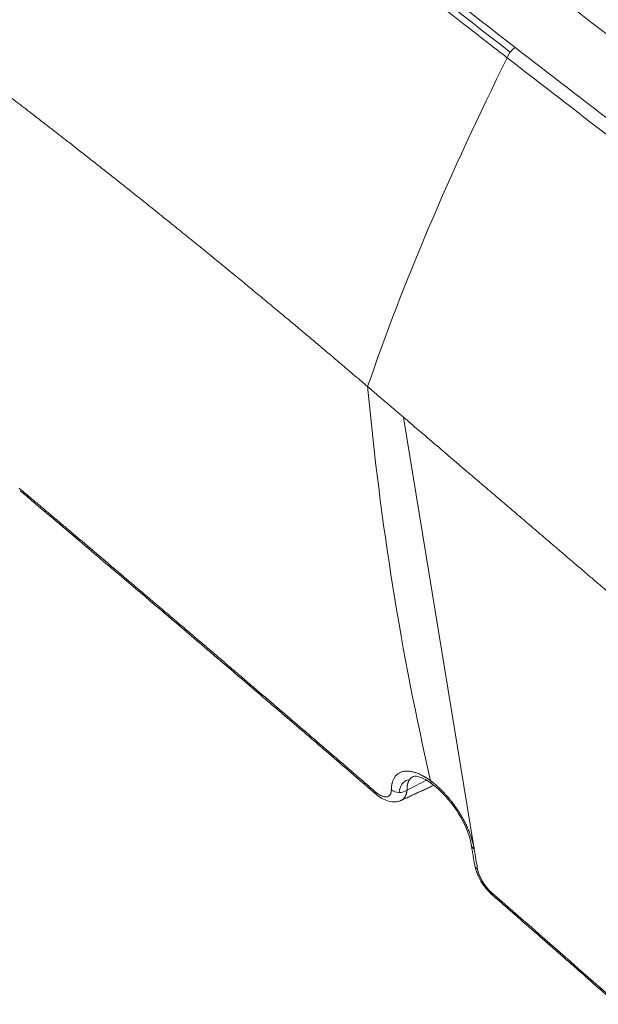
# Model space of a CAD drawing. Header units: millimetres. Extents: x 19214 to 26510, y -7957 to -532.
# Tile 83 of 150: x 26357 to 26370, y -7560 to -7537. Entities that reach past the tile are written whole.
import ezdxf

# ---------------------------------------------------------------- set-up
doc = ezdxf.new("R2010")
doc.units = ezdxf.units.MM
doc.header["$LTSCALE"] = 0.3175
doc.layers.add('1轮廓实线层', color=7, linetype='Continuous', lineweight=18)

# ---------------------------------------------------------------- blocks, each defined once
blk = doc.blocks.new('坐标系')
at = {"layer": '1轮廓实线层'}
blk.add_line((42507.977, -35941.961), (42508.866, -35947.404), dxfattribs=at)
for centre, major_axis, ratio, start_param, end_param in [((42509.39, -35937.349), (-0.086, -0.111), 0.471798, 4.108914, 5.369684), ((42508.423, -35946.515), (-0.083, -0.114), 0.525461, 5.70706, 6.288246), ((42507.719, -35946.652), (-0.092, -0.106), 0.422137, 5.776789, 6.281749), ((42507.923, -35946.628), (0.141, -0.001), 0.764044, 3.905594, 5.486401), ((42508.978, -35947.383), (-0.139, -0.022), 0.660016, 6.281583, 6.927393), ((42509.021, -35947.638), (-0.139, -0.024), 0.6641, 0.00148, 0.635991), ((42509.199, -35947.934), (-0.092, -0.106), 0.417179, 5.778587, 6.286161)]:
    blk.add_ellipse(centre, major_axis=major_axis, ratio=ratio, start_param=start_param, end_param=end_param, dxfattribs=at)
for points, degree, knots in [([(42525.401, -35947.691), (42525.372, -35947.67), (42525.309, -35947.624), (42525.189, -35947.536), (42524.977, -35947.379), (42524.675, -35947.157), (42524.313, -35946.891), (42523.832, -35946.535), (42523.23, -35946.092), (42522.271, -35945.383), (42521.076, -35944.497), (42519.647, -35943.435), (42518.223, -35942.371), (42516.329, -35940.95), (42513.972, -35939.167), (42511.156, -35937.009), (42507.413, -35934.099), (42504.615, -35931.868), (42502.746, -35930.346)], 3, [0, 0, 0, 0, 0.003906, 0.007813, 0.015625, 0.03125, 0.046875, 0.0625, 0.09375, 0.125, 0.1875, 0.25, 0.3125, 0.375, 0.5, 0.625, 0.75, 1, 1, 1, 1]), ([(42525.406, -35947.67), (42523.525, -35946.286), (42519.75, -35943.497), (42514.068, -35939.228), (42509.336, -35935.581), (42505.566, -35932.601), (42503.689, -35931.087), (42502.752, -35930.325)], 3, [0, 0, 0, 0, 0.25, 0.5, 0.75, 0.875, 1, 1, 1, 1]), ([(42502.349, -35930.576), (42504.217, -35932.097), (42507.015, -35934.328), (42510.758, -35937.239), (42513.574, -35939.397), (42515.932, -35941.18), (42517.825, -35942.601), (42519.249, -35943.664), (42520.678, -35944.727), (42521.873, -35945.612), (42522.833, -35946.321), (42523.434, -35946.765), (42523.916, -35947.12), (42524.278, -35947.387), (42524.579, -35947.609), (42524.792, -35947.765), (42524.911, -35947.853), (42524.975, -35947.9), (42525.003, -35947.921)], 3, [0, 0, 0, 0, 0.25, 0.375, 0.5, 0.625, 0.6875, 0.75, 0.8125, 0.875, 0.90625, 0.9375, 0.953125, 0.96875, 0.984375, 0.992187, 0.996094, 1, 1, 1, 1]), ([(42509.296, -35937.384), (42509.273, -35937.366), (42509.226, -35937.33), (42509.155, -35937.275), (42509.083, -35937.219), (42509.009, -35937.162), (42508.935, -35937.104), (42508.859, -35937.045), (42508.782, -35936.985), (42508.704, -35936.925), (42508.625, -35936.863), (42508.544, -35936.8), (42508.462, -35936.737), (42508.379, -35936.672), (42508.295, -35936.607), (42508.21, -35936.54), (42508.124, -35936.473), (42508.036, -35936.405), (42507.947, -35936.335), (42507.857, -35936.265), (42507.766, -35936.194), (42507.674, -35936.122), (42507.58, -35936.049), (42507.485, -35935.975), (42507.39, -35935.899), (42507.292, -35935.823), (42507.194, -35935.746), (42507.095, -35935.668), (42506.994, -35935.59), (42506.892, -35935.51), (42506.789, -35935.429), (42506.685, -35935.347), (42506.58, -35935.264), (42506.474, -35935.18), (42506.366, -35935.095), (42506.257, -35935.01), (42506.147, -35934.923), (42506.036, -35934.835), (42505.923, -35934.746), (42505.81, -35934.657), (42505.695, -35934.566), (42505.579, -35934.474), (42505.462, -35934.381), (42505.344, -35934.288), (42505.225, -35934.193), (42505.104, -35934.097), (42504.982, -35934.001), (42504.859, -35933.903), (42504.735, -35933.804), (42504.61, -35933.704), (42504.483, -35933.603), (42504.356, -35933.502), (42504.227, -35933.399), (42504.097, -35933.295), (42503.965, -35933.19), (42503.833, -35933.084), (42503.7, -35932.977), (42503.565, -35932.869), (42503.429, -35932.759), (42503.292, -35932.649), (42503.153, -35932.538), (42503.014, -35932.426), (42502.873, -35932.312), (42502.731, -35932.198), (42502.588, -35932.082), (42502.444, -35931.966), (42502.298, -35931.848), (42502.201, -35931.769), (42502.152, -35931.729)], 3, [0, 0, 0, 0, 0.009747, 0.019662, 0.029743, 0.03999, 0.050404, 0.060985, 0.071732, 0.082645, 0.093725, 0.10497, 0.116382, 0.127961, 0.139705, 0.151615, 0.163691, 0.175934, 0.188342, 0.200916, 0.213655, 0.226561, 0.239632, 0.252869, 0.266272, 0.27984, 0.293574, 0.307474, 0.321539, 0.33577, 0.350167, 0.364729, 0.379457, 0.394351, 0.40941, 0.424635, 0.440026, 0.455583, 0.471306, 0.487195, 0.503249, 0.51947, 0.535858, 0.552411, 0.569131, 0.586017, 0.603071, 0.62029, 0.637677, 0.655231, 0.672952, 0.690841, 0.708897, 0.727121, 0.745513, 0.764073, 0.782801, 0.801698, 0.820764, 0.839999, 0.859403, 0.878977, 0.898721, 0.918635, 0.93872, 0.958975, 0.979402, 1, 1, 1, 1]), ([(42509.335, -35937.312), (42508.025, -35936.298), (42506.718, -35935.274), (42504.541, -35933.548), (42503.671, -35932.852), (42502.599, -35931.987), (42502.395, -35931.823), (42502.192, -35931.658)], 3, [0, 0, 0, 0, 0.548534, 0.548534, 0.914453, 0.914453, 1, 1, 1, 1]), ([(42507.519, -35941.569), (42507.201, -35941.298), (42506.715, -35940.886), (42506.092, -35940.367), (42505.366, -35939.772), (42504.555, -35939.12), (42503.94, -35938.635), (42503.404, -35938.218), (42502.969, -35937.884), (42502.631, -35937.628), (42502.409, -35937.46), (42502.237, -35937.331), (42502.115, -35937.24), (42502.019, -35937.169), (42501.949, -35937.116), (42501.896, -35937.077), (42501.861, -35937.051), (42501.843, -35937.038), (42501.834, -35937.031)], 5, [0, 0, 0, 0, 0, 0, 0.216052, 0.34671, 0.477368, 0.608026, 0.738684, 0.804013, 0.869342, 0.902006, 0.934671, 0.951003, 0.967336, 0.983668, 0.991834, 1, 1, 1, 1, 1, 1]), ([(42511.379, -35944.866), (42511.147, -35944.668), (42510.478, -35944.096), (42509.661, -35943.399), (42508.821, -35942.681), (42508.046, -35942.02), (42507.585, -35941.626), (42507.519, -35941.569)], 5, [0, 0, 0, 0, 0, 0, 0.326102, 0.900504, 1, 1, 1, 1, 1, 1]), ([(42503.083, -35942.863), (42503.12, -35942.894), (42503.194, -35942.957), (42503.306, -35943.051), (42503.419, -35943.146), (42503.533, -35943.243), (42503.648, -35943.34), (42503.765, -35943.439), (42503.883, -35943.539), (42504.003, -35943.64), (42504.123, -35943.742), (42504.245, -35943.845), (42504.368, -35943.95), (42504.492, -35944.055), (42504.617, -35944.161), (42504.743, -35944.269), (42504.871, -35944.377), (42504.999, -35944.486), (42505.129, -35944.596), (42505.26, -35944.707), (42505.391, -35944.819), (42505.524, -35944.932), (42505.657, -35945.046), (42505.792, -35945.161), (42505.927, -35945.276), (42506.063, -35945.393), (42506.2, -35945.51), (42506.338, -35945.628), (42506.477, -35945.747), (42506.617, -35945.867), (42506.758, -35945.987), (42506.899, -35946.109), (42507.041, -35946.231), (42507.184, -35946.353), (42507.327, -35946.477), (42507.472, -35946.601), (42507.568, -35946.684), (42507.616, -35946.726)], 3, [0, 0, 0, 0, 0.024289, 0.048936, 0.073719, 0.098922, 0.124341, 0.150038, 0.17608, 0.202403, 0.228965, 0.255772, 0.282849, 0.310204, 0.33783, 0.365709, 0.393824, 0.422167, 0.450733, 0.479521, 0.508531, 0.537765, 0.567221, 0.596893, 0.626777, 0.656864, 0.687147, 0.717622, 0.748284, 0.77913, 0.810157, 0.841365, 0.87275, 0.904309, 0.93604, 0.967938, 1, 1, 1, 1]), ([(42503.095, -35942.895), (42503.22, -35943.001), (42503.459, -35943.203), (42503.801, -35943.492), (42504.107, -35943.752), (42504.378, -35943.982), (42504.615, -35944.182), (42504.816, -35944.353), (42504.99, -35944.501), (42505.182, -35944.664), (42505.426, -35944.872), (42505.746, -35945.145), (42506.128, -35945.471), (42506.572, -35945.852), (42507.079, -35946.286), (42507.437, -35946.595), (42507.627, -35946.758)], 3, [0, 0, 0, 0, 0.082949, 0.158184, 0.225704, 0.285508, 0.337596, 0.381967, 0.418623, 0.452506, 0.509322, 0.579912, 0.664275, 0.76241, 0.874317, 1, 1, 1, 1]), ([(42507.821, -35946.702), (42507.821, -35946.701), (42507.821, -35946.698), (42507.821, -35946.695), (42507.821, -35946.692), (42507.822, -35946.689), (42507.822, -35946.686), (42507.822, -35946.683), (42507.822, -35946.679), (42507.822, -35946.676), (42507.822, -35946.673), (42507.823, -35946.67), (42507.823, -35946.667), (42507.823, -35946.664), (42507.823, -35946.661), (42507.824, -35946.658), (42507.824, -35946.655), (42507.825, -35946.652), (42507.825, -35946.649), (42507.825, -35946.646), (42507.826, -35946.643), (42507.826, -35946.641), (42507.827, -35946.638), (42507.827, -35946.635), (42507.828, -35946.632), (42507.828, -35946.629), (42507.829, -35946.626), (42507.829, -35946.624), (42507.83, -35946.621), (42507.831, -35946.618), (42507.833, -35946.61), (42507.837, -35946.596), (42507.843, -35946.578), (42507.851, -35946.562), (42507.859, -35946.546), (42507.869, -35946.532), (42507.88, -35946.519), (42507.892, -35946.507), (42507.909, -35946.494), (42507.933, -35946.48), (42507.962, -35946.47), (42507.99, -35946.465), (42508.015, -35946.463), (42508.04, -35946.464), (42508.063, -35946.467), (42508.084, -35946.471), (42508.106, -35946.476), (42508.128, -35946.483), (42508.151, -35946.491), (42508.174, -35946.5), (42508.198, -35946.511), (42508.217, -35946.521), (42508.229, -35946.528), (42508.236, -35946.532), (42508.243, -35946.536), (42508.25, -35946.54), (42508.257, -35946.544), (42508.265, -35946.548), (42508.272, -35946.553), (42508.279, -35946.557), (42508.286, -35946.562), (42508.293, -35946.567), (42508.3, -35946.571), (42508.307, -35946.576), (42508.314, -35946.581), (42508.319, -35946.585), (42508.321, -35946.587)], 3, [0, 0, 0, 0, 0.004312, 0.008623, 0.012933, 0.017243, 0.021553, 0.025863, 0.030173, 0.034483, 0.038794, 0.043105, 0.047418, 0.051731, 0.056045, 0.060361, 0.064678, 0.068997, 0.073318, 0.077641, 0.081966, 0.086293, 0.090623, 0.094956, 0.099292, 0.10363, 0.107972, 0.112318, 0.116667, 0.12102, 0.125377, 0.156545, 0.187689, 0.218873, 0.250162, 0.281402, 0.312562, 0.343706, 0.374901, 0.43765, 0.50018, 0.541915, 0.583631, 0.625494, 0.656715, 0.687859, 0.718988, 0.750168, 0.781444, 0.812596, 0.843687, 0.874776, 0.883782, 0.892773, 0.90175, 0.910715, 0.919669, 0.928613, 0.937549, 0.946479, 0.955403, 0.964324, 0.973243, 0.982161, 0.991079, 1, 1, 1, 1]), ([(42508.091, -35946.538), (42508.09, -35946.538), (42508.089, -35946.539), (42508.087, -35946.54), (42508.084, -35946.542), (42508.082, -35946.543), (42508.08, -35946.545), (42508.078, -35946.546), (42508.075, -35946.548), (42508.073, -35946.55), (42508.071, -35946.552), (42508.069, -35946.554), (42508.067, -35946.556), (42508.064, -35946.558), (42508.062, -35946.561), (42508.06, -35946.563), (42508.058, -35946.565), (42508.056, -35946.568), (42508.054, -35946.57), (42508.052, -35946.573), (42508.051, -35946.576), (42508.049, -35946.579), (42508.047, -35946.582), (42508.045, -35946.585), (42508.043, -35946.588), (42508.042, -35946.591), (42508.04, -35946.594), (42508.039, -35946.598), (42508.037, -35946.601), (42508.036, -35946.605), (42508.034, -35946.609), (42508.033, -35946.612), (42508.031, -35946.616), (42508.03, -35946.62), (42508.029, -35946.624), (42508.028, -35946.629), (42508.027, -35946.633), (42508.026, -35946.638), (42508.025, -35946.642), (42508.024, -35946.647), (42508.024, -35946.652), (42508.023, -35946.656), (42508.022, -35946.661), (42508.022, -35946.667), (42508.022, -35946.672), (42508.021, -35946.677), (42508.021, -35946.683), (42508.021, -35946.688), (42508.021, -35946.694), (42508.021, -35946.7), (42508.021, -35946.704), (42508.021, -35946.706)], 3, [0, 0, 0, 0, 0.012184, 0.028709, 0.045405, 0.062274, 0.079315, 0.096528, 0.113914, 0.131473, 0.149203, 0.167106, 0.185182, 0.20343, 0.221851, 0.240444, 0.25921, 0.278148, 0.297259, 0.316542, 0.335998, 0.355627, 0.375428, 0.395402, 0.415548, 0.435868, 0.456359, 0.477024, 0.497861, 0.518871, 0.540054, 0.56141, 0.582938, 0.604639, 0.626513, 0.648559, 0.670779, 0.693171, 0.715736, 0.738474, 0.761385, 0.784468, 0.807725, 0.831154, 0.854756, 0.878531, 0.902479, 0.9266, 0.950894, 0.97536, 1, 1, 1, 1]), ([(42508.091, -35946.538), (42508.101, -35946.532), (42508.127, -35946.526), (42508.181, -35946.537), (42508.253, -35946.569), (42508.309, -35946.606), (42508.341, -35946.629)], 3, [0, 0, 0, 0, 0.242751, 0.488847, 0.741092, 1, 1, 1, 1]), ([(42507.921, -35946.736), (42507.927, -35946.668), (42507.953, -35946.618), (42508.013, -35946.582), (42508.032, -35946.576), (42508.053, -35946.573)], 3, [0, 0, 0, 0, 0.723892, 0.723892, 1, 1, 1, 1]), ([(42508.321, -35946.587), (42508.323, -35946.587), (42508.325, -35946.589), (42508.328, -35946.592), (42508.332, -35946.594), (42508.335, -35946.597), (42508.338, -35946.599), (42508.342, -35946.602), (42508.345, -35946.604), (42508.348, -35946.607), (42508.352, -35946.61), (42508.355, -35946.612), (42508.359, -35946.615), (42508.362, -35946.618), (42508.365, -35946.62), (42508.369, -35946.623), (42508.372, -35946.626), (42508.375, -35946.629), (42508.379, -35946.631), (42508.382, -35946.634), (42508.386, -35946.637), (42508.389, -35946.64), (42508.392, -35946.643), (42508.396, -35946.646), (42508.399, -35946.649), (42508.403, -35946.652), (42508.406, -35946.655), (42508.409, -35946.658), (42508.413, -35946.661), (42508.416, -35946.664), (42508.426, -35946.673), (42508.443, -35946.689), (42508.467, -35946.713), (42508.491, -35946.737), (42508.514, -35946.762), (42508.537, -35946.788), (42508.56, -35946.815), (42508.582, -35946.842), (42508.611, -35946.879), (42508.646, -35946.927), (42508.68, -35946.98), (42508.709, -35947.026), (42508.732, -35947.067), (42508.752, -35947.104), (42508.769, -35947.138), (42508.784, -35947.168), (42508.797, -35947.199), (42508.81, -35947.229), (42508.822, -35947.259), (42508.832, -35947.288), (42508.842, -35947.318), (42508.849, -35947.34), (42508.853, -35947.354), (42508.856, -35947.363), (42508.858, -35947.371), (42508.86, -35947.379), (42508.862, -35947.387), (42508.864, -35947.395), (42508.866, -35947.403), (42508.868, -35947.411), (42508.869, -35947.418), (42508.871, -35947.426), (42508.872, -35947.434), (42508.874, -35947.441), (42508.875, -35947.449), (42508.876, -35947.454), (42508.876, -35947.456)], 3, [0, 0, 0, 0, 0.004323, 0.008645, 0.012967, 0.017288, 0.021609, 0.02593, 0.03025, 0.034571, 0.038892, 0.043213, 0.047535, 0.051858, 0.056181, 0.060505, 0.064831, 0.069158, 0.073486, 0.077816, 0.082147, 0.086481, 0.090816, 0.095154, 0.099494, 0.103836, 0.108181, 0.112529, 0.116879, 0.121233, 0.125589, 0.156754, 0.18792, 0.219139, 0.250464, 0.281648, 0.312792, 0.34395, 0.375179, 0.437735, 0.500158, 0.541651, 0.583316, 0.625311, 0.656536, 0.687737, 0.71898, 0.750332, 0.78173, 0.812972, 0.844125, 0.875256, 0.884295, 0.893308, 0.902297, 0.911262, 0.920206, 0.92913, 0.938036, 0.946925, 0.955799, 0.96466, 0.973509, 0.982348, 0.991177, 1, 1, 1, 1]), ([(42508.341, -35946.629), (42508.389, -35946.664), (42508.461, -35946.728), (42508.559, -35946.837), (42508.635, -35946.937), (42508.705, -35947.048), (42508.767, -35947.169), (42508.815, -35947.292), (42508.834, -35947.368), (42508.84, -35947.406)], 3, [0, 0, 0, 0, 0.202854, 0.316553, 0.437901, 0.567504, 0.704021, 0.848683, 1, 1, 1, 1]), ([(42507.616, -35946.726), (42507.617, -35946.727), (42507.618, -35946.728), (42507.62, -35946.729), (42507.622, -35946.731), (42507.624, -35946.733), (42507.626, -35946.734), (42507.628, -35946.736), (42507.631, -35946.738), (42507.633, -35946.739), (42507.635, -35946.741), (42507.637, -35946.742), (42507.639, -35946.744), (42507.64, -35946.745), (42507.642, -35946.747), (42507.644, -35946.748), (42507.646, -35946.75), (42507.648, -35946.751), (42507.65, -35946.752), (42507.652, -35946.754), (42507.654, -35946.755), (42507.656, -35946.756), (42507.658, -35946.758), (42507.66, -35946.759), (42507.662, -35946.76), (42507.664, -35946.761), (42507.666, -35946.763), (42507.668, -35946.764), (42507.67, -35946.765), (42507.672, -35946.766), (42507.674, -35946.767), (42507.676, -35946.768), (42507.678, -35946.769), (42507.68, -35946.77), (42507.682, -35946.771), (42507.684, -35946.772), (42507.686, -35946.773), (42507.688, -35946.774), (42507.69, -35946.775), (42507.691, -35946.776), (42507.693, -35946.777), (42507.701, -35946.78), (42507.714, -35946.785), (42507.731, -35946.79), (42507.747, -35946.792), (42507.762, -35946.791), (42507.775, -35946.788), (42507.787, -35946.782), (42507.797, -35946.774), (42507.804, -35946.766), (42507.807, -35946.761), (42507.809, -35946.758), (42507.81, -35946.755), (42507.812, -35946.752), (42507.813, -35946.749), (42507.814, -35946.746), (42507.815, -35946.743), (42507.816, -35946.74), (42507.817, -35946.736), (42507.818, -35946.733), (42507.819, -35946.729), (42507.819, -35946.726), (42507.82, -35946.722), (42507.82, -35946.718), (42507.821, -35946.714), (42507.821, -35946.71), (42507.821, -35946.706), (42507.821, -35946.703), (42507.821, -35946.702)], 3, [0, 0, 0, 0, 0.006281, 0.012552, 0.018812, 0.025062, 0.031304, 0.037538, 0.043764, 0.049984, 0.056198, 0.062407, 0.068613, 0.074814, 0.081013, 0.087211, 0.093407, 0.099603, 0.105799, 0.111997, 0.118196, 0.124399, 0.130605, 0.136815, 0.143031, 0.149253, 0.155481, 0.161716, 0.16796, 0.174213, 0.180476, 0.186749, 0.193034, 0.19933, 0.205639, 0.211962, 0.218299, 0.224651, 0.231018, 0.237402, 0.243803, 0.250222, 0.312996, 0.375052, 0.437095, 0.499826, 0.562119, 0.624003, 0.686097, 0.749012, 0.763035, 0.777016, 0.79096, 0.804873, 0.818762, 0.832633, 0.846492, 0.860346, 0.874201, 0.888064, 0.901941, 0.915838, 0.929761, 0.943718, 0.957714, 0.971755, 0.985849, 1, 1, 1, 1]), ([(42507.627, -35946.758), (42507.651, -35946.779), (42507.702, -35946.815), (42507.785, -35946.851), (42507.87, -35946.861), (42507.92, -35946.849), (42507.943, -35946.838)], 3, [0, 0, 0, 0, 0.231978, 0.478398, 0.735813, 1, 1, 1, 1]), ([(42508.021, -35946.706), (42508.021, -35946.707), (42508.021, -35946.708), (42508.02, -35946.712), (42508.02, -35946.715), (42508.02, -35946.718), (42508.019, -35946.722), (42508.018, -35946.726), (42508.017, -35946.731), (42508.016, -35946.735), (42508.015, -35946.74), (42508.014, -35946.745), (42508.013, -35946.75), (42508.011, -35946.756), (42508.009, -35946.761), (42508.007, -35946.767), (42508.004, -35946.773), (42508.001, -35946.779), (42507.998, -35946.785), (42507.995, -35946.791), (42507.991, -35946.797), (42507.985, -35946.804), (42507.979, -35946.812), (42507.971, -35946.82), (42507.962, -35946.827), (42507.953, -35946.833), (42507.947, -35946.836), (42507.944, -35946.838), (42507.944, -35946.838)], 3, [0, 0, 0, 0, 0.014217, 0.030033, 0.047469, 0.066546, 0.087286, 0.109714, 0.133856, 0.159738, 0.187389, 0.216837, 0.248113, 0.281247, 0.316268, 0.353208, 0.392096, 0.43296, 0.475829, 0.520727, 0.567679, 0.616703, 0.698087, 0.776671, 0.852268, 0.924718, 0.993879, 1, 1, 1, 1]), ([(42507.911, -35946.848), (42507.909, -35946.848), (42507.906, -35946.849), (42507.903, -35946.849), (42507.902, -35946.849)], 3, [0, 0, 0, 0, 0.516686, 1, 1, 1, 1]), ([(42508.882, -35947.661), (42508.887, -35947.688), (42508.902, -35947.746), (42508.945, -35947.842), (42509.015, -35947.949), (42509.073, -35948.011), (42509.106, -35948.04)], 3, [0, 0, 0, 0, 0.206506, 0.440491, 0.70382, 1, 1, 1, 1]), ([(42508.918, -35947.711), (42508.919, -35947.712), (42508.919, -35947.714), (42508.919, -35947.716), (42508.92, -35947.719), (42508.92, -35947.721), (42508.921, -35947.724), (42508.921, -35947.726), (42508.922, -35947.729), (42508.923, -35947.731), (42508.923, -35947.734), (42508.924, -35947.736), (42508.924, -35947.739), (42508.925, -35947.742), (42508.926, -35947.744), (42508.927, -35947.747), (42508.927, -35947.749), (42508.928, -35947.752), (42508.929, -35947.754), (42508.93, -35947.757), (42508.931, -35947.76), (42508.931, -35947.762), (42508.932, -35947.765), (42508.933, -35947.768), (42508.934, -35947.77), (42508.935, -35947.773), (42508.936, -35947.775), (42508.937, -35947.778), (42508.938, -35947.781), (42508.939, -35947.783), (42508.94, -35947.786), (42508.941, -35947.789), (42508.942, -35947.792), (42508.944, -35947.794), (42508.945, -35947.797), (42508.946, -35947.8), (42508.947, -35947.802), (42508.948, -35947.805), (42508.95, -35947.808), (42508.951, -35947.811), (42508.952, -35947.813), (42508.954, -35947.816), (42508.955, -35947.819), (42508.956, -35947.822), (42508.958, -35947.824), (42508.959, -35947.827), (42508.96, -35947.83), (42508.962, -35947.833), (42508.963, -35947.836), (42508.965, -35947.838), (42508.966, -35947.841), (42508.968, -35947.844), (42508.969, -35947.847), (42508.971, -35947.85), (42508.973, -35947.853), (42508.974, -35947.855), (42508.976, -35947.858), (42508.978, -35947.861), (42508.979, -35947.864), (42508.981, -35947.868), (42508.984, -35947.872), (42508.987, -35947.877), (42508.99, -35947.882), (42508.993, -35947.887), (42508.997, -35947.892), (42509, -35947.897), (42509.003, -35947.902), (42509.006, -35947.907), (42509.01, -35947.911), (42509.013, -35947.916), (42509.016, -35947.921), (42509.02, -35947.925), (42509.023, -35947.93), (42509.027, -35947.934), (42509.03, -35947.939), (42509.034, -35947.943), (42509.037, -35947.947), (42509.041, -35947.951), (42509.044, -35947.956), (42509.048, -35947.96), (42509.051, -35947.964), (42509.055, -35947.968), (42509.059, -35947.972), (42509.062, -35947.976), (42509.066, -35947.98), (42509.07, -35947.983), (42509.073, -35947.987), (42509.077, -35947.991), (42509.081, -35947.995), (42509.085, -35947.998), (42509.089, -35948.002), (42509.093, -35948.005), (42509.095, -35948.007), (42509.097, -35948.009)], 3, [0, 0, 0, 0, 0.008873, 0.01772, 0.026541, 0.035338, 0.044111, 0.052862, 0.061592, 0.070301, 0.078991, 0.087663, 0.096317, 0.104956, 0.113579, 0.122188, 0.130784, 0.139369, 0.147942, 0.156505, 0.16506, 0.173607, 0.182147, 0.190682, 0.199212, 0.207739, 0.216263, 0.224786, 0.233308, 0.241832, 0.250357, 0.258885, 0.267417, 0.275954, 0.284497, 0.293047, 0.301605, 0.310173, 0.31875, 0.327339, 0.33594, 0.344554, 0.353182, 0.361826, 0.370485, 0.379162, 0.387857, 0.396572, 0.405306, 0.414061, 0.422839, 0.431639, 0.440463, 0.449312, 0.458187, 0.467088, 0.476017, 0.484975, 0.493961, 0.502978, 0.519101, 0.535092, 0.550958, 0.566704, 0.582335, 0.597857, 0.613277, 0.628599, 0.643831, 0.658979, 0.674049, 0.689048, 0.703982, 0.718858, 0.733684, 0.748465, 0.763209, 0.777924, 0.792616, 0.807292, 0.821961, 0.836628, 0.851302, 0.865989, 0.880698, 0.895435, 0.910208, 0.925024, 0.93989, 0.954814, 0.969802, 0.984862, 1, 1, 1, 1]), ([(42509.106, -35948.04), (42509.298, -35948.207), (42509.666, -35948.528), (42510.195, -35948.992), (42510.533, -35949.29), (42510.694, -35949.432)], 3, [0, 0, 0, 0, 0.361118, 0.694451, 1, 1, 1, 1])]:
    blk.add_open_spline(points, degree=degree, knots=knots, dxfattribs=at)
for points, degree in [([(42509.396, -35937.252), (42507.008, -35935.404), (42504.627, -35933.523), (42502.254, -35931.599)], 3), ([(42509.396, -35937.252), (42509.837, -35937.593), (42510.278, -35937.933), (42510.72, -35938.273)], 3), ([(42509.296, -35937.384), (42508.565, -35938.852), (42507.974, -35940.247), (42507.519, -35941.569)], 3), ([(42510.62, -35938.406), (42510.178, -35938.066), (42509.736, -35937.725), (42509.296, -35937.384)], 3), ([(42507.519, -35941.569), (42507.68, -35943.298), (42507.948, -35944.97), (42508.321, -35946.587)], 3), ([(42507.943, -35946.838), (42508.359, -35946.645)], 1), ([(42508.021, -35946.706), (42508.103, -35946.664), (42508.184, -35946.622), (42508.266, -35946.58)], 3), ([(42507.944, -35946.838), (42507.941, -35946.839), (42507.938, -35946.84), (42507.936, -35946.841)], 3), ([(42508.84, -35947.406), (42508.882, -35947.661)], 1), ([(42508.876, -35947.456), (42508.89, -35947.543), (42508.904, -35947.628), (42508.918, -35947.711)], 3), ([(42509.097, -35948.009), (42509.644, -35948.485), (42510.174, -35948.95), (42510.685, -35949.401)], 3)]:
    blk.add_open_spline(points, degree=degree, dxfattribs=at)

msp = doc.modelspace()

# ---------------------------------------------------------------- block references
at = {"lineweight": 13, "xscale": 1.8, "yscale": 1.8, "zscale": 1.8}
msp.add_blockref('坐标系', (-50148.901, 57148.966), dxfattribs=at)

doc.saveas('drawing.dxf')
